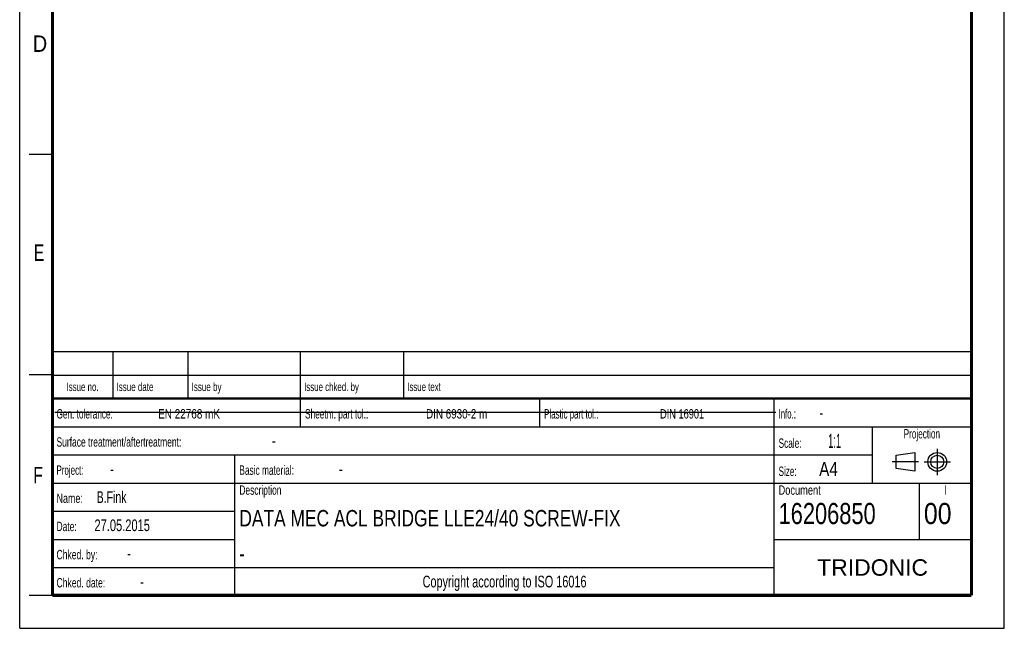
# Model space of a CAD drawing. Header units: millimetres. Extents: x 0 to 210, y 0 to 297.
# Tile 1 of 4: x 0 to 210, y 0 to 130. Entities that reach past the tile are written whole.
import ezdxf
from ezdxf.enums import TextEntityAlignment as Align

# ---------------------------------------------------------------- set-up
doc = ezdxf.new("R2010")
doc.units = ezdxf.units.MM
doc.header["$LTSCALE"] = 19.36
doc.linetypes.add('CENTER', pattern=[0.6, 0.375, -0.075, 0.075, -0.075])
doc.layers.get('0').update_dxf_attribs({"linetype": 'CONTINUOUS'})
doc.layers.add('DEFAULT_1', color=7, linetype='CENTER')
doc.layers.add('Z_NOTICE', color=7, linetype='CONTINUOUS')
doc.styles.add('TEXTSTYLE_2', font='txt', dxfattribs={"width": 0.75})
doc.styles.add('TEXTSTYLE_5', font='arial.ttf')

# ---------------------------------------------------------------- blocks, each defined once
blk = doc.blocks.new('SYMBOL_2_BL0', base_point=(192.31, 35.47))
at = {"color": 2, "linetype": 'CONTINUOUS'}
for p, q in [((186.91, 36.87), (190.91, 37.47)), ((186.91, 34.07), (186.91, 36.87)), ((190.91, 37.47), (190.91, 33.47)), ((190.91, 33.47), (186.91, 34.07))]:
    blk.add_line(p, q, dxfattribs=at)
for radius in [2, 1.4]:
    blk.add_circle((195.71, 35.47), radius, dxfattribs=at)
at = {"layer": 'DEFAULT_1', "color": 2, "linetype": 'CENTER'}
for p, q in [((195.71, 38.27), (195.71, 32.67)), ((191.71, 35.47), (186.11, 35.47)), ((192.91, 35.47), (198.5, 35.47))]:
    blk.add_line(p, q, dxfattribs=at)

msp = doc.modelspace()

# ---------------------------------------------------------------- linework, layer by layer
at = {"color": 2, "linetype": 'CONTINUOUS'}
for p, q in [((0, 0), (0, 297)), ((210, 0), (210, 297)), ((7, 101), (2, 101)), ((6.9136, 48.9602), (6.9136, 58.9602)), ((6.9136, 58.9602), (202.9136, 58.9602)), ((19.9136, 48.9602), (19.9136, 58.9602)), ((35.9136, 48.9602), (35.9136, 58.9602)), ((59.9136, 48.9602), (59.9136, 58.9602)), ((81.9136, 48.9602), (81.9136, 58.9602)), ((202.9136, 48.9602), (202.9136, 58.9602)), ((7, 54), (2, 54)), ((6.9136, 53.9602), (202.9136, 53.9602)), ((6.9135, 6.9601), (6.9135, 48.9601)), ((6.9135, 48.9601), (202.9135, 48.9601)), ((6.9136, 48.9602), (202.9136, 48.9602)), ((59.9135, 42.9601), (59.9135, 48.9601)), ((110.9135, 42.9601), (110.9135, 48.9601)), ((160.9135, 6.9601), (160.9135, 48.9601)), ((202.9135, 6.9601), (202.9135, 48.9601)), ((6.9135, 42.9601), (202.9135, 42.9601)), ((181.9135, 30.9601), (181.9135, 42.9601)), ((6.9135, 36.9601), (181.9135, 36.9601)), ((45.9135, 6.9601), (45.9135, 36.9601)), ((6.9135, 30.9601), (202.9135, 30.9601)), ((191.9135, 18.9601), (191.9135, 30.9601)), ((6.9135, 24.9601), (45.9135, 24.9601)), ((6.9135, 18.9601), (45.9135, 18.9601)), ((160.9135, 18.9601), (202.9135, 18.9601)), ((6.9135, 12.9601), (160.9135, 12.9601)), ((7, 7), (2, 7)), ((6.9135, 6.9601), (202.9135, 6.9601)), ((0, 0), (210, 0))]:
    msp.add_line(p, q, dxfattribs=at)
at = {"color": 7, "linetype": 'CONTINUOUS'}
msp.add_line((7.4681, 46.0424), (161.2681, 46.0424), dxfattribs=at)
for points, const_width in [([(7, 7), (7, 290)], 0.7), ([(203, 7), (203, 290)], 0.7), ([(7, 49), (203, 49)], 0.5), ([(7, 7), (203, 7)], 0.7)]:
    msp.add_lwpolyline(points, dxfattribs=dict(at, const_width=const_width))

# ---------------------------------------------------------------- block references
at = {"color": 2, "linetype": 'CONTINUOUS'}
msp.add_blockref('SYMBOL_2_BL0', (192.3051, 35.4697), dxfattribs=at)

# ---------------------------------------------------------------- texts
at = {"color": 5, "linetype": 'CONTINUOUS', "style": 'TEXTSTYLE_2'}
for s, width, p in [('D', 0.904762, (2.8073, 122.8572)), ('E', 0.714286, (3.0025, 78.3025)), ('F', 0.714286, (2.9222, 30.897))]:
    msp.add_text(s, height=3.5, dxfattribs=dict(at, width=width)).set_placement(p)
at = {"layer": 'Z_NOTICE', "color": 5, "linetype": 'CONTINUOUS', "style": 'TEXTSTYLE_2'}
for s, height, width, p in [('Issue date ', 1.8, 0.707792, (20.6636, 50.5602)), ('Issue by ', 1.8, 0.71164, (36.6636, 50.5602)), ('Issue chked. by', 1.8, 0.698413, (60.6636, 50.5602)), ('Issue text ', 1.8, 0.694805, (82.6636, 50.5602)), ('Gen. tolerance:', 2, 0.657143, (7.851, 44.7101)), ('EN 22768 mK', 2, 0.792208, (29.5296, 44.7101)), ('Sheetm. part tol.:', 2, 0.662698, (60.851, 44.7101)), ('DIN 6930-2 m', 2, 0.78373, (86.6725, 44.7101)), ('Plastic part tol.:', 2, 0.632275, (111.851, 44.7101)), ('DIN 16901', 2, 0.73545, (136.5772, 44.7101)), ('Info.: ', 2, 0.622449, (161.851, 44.7101)), ('-', 2.5, 0.714286, (170.5653, 44.7101)), ('Surface treatment/aftertreatment: ', 2, 0.67577, (7.851, 38.7101)), ('Scale:  ', 2, 0.660714, (161.851, 38.4601)), ('1:1', 3, 0.5, (172.4225, 38.4601)), ('-', 2.5, 0.714286, (53.8034, 38.7101)), ('Project: ', 2, 0.634921, (7.851, 32.7101)), ('-', 2.5, 0.714286, (19.2796, 32.7101)), ('Basic material: ', 2, 0.66369, (46.851, 32.7101)), ('-', 2.5, 0.714286, (68.0891, 32.7101)), ('Size: ', 2, 0.646825, (161.851, 32.4601)), (' A4', 3, 0.809524, (169.613, 32.4601)), ('B.Fink', 2.5, 0.670635, (16.4225, 26.7101)), ('Description', 2, 0.670996, (46.851, 28.4601)), ('Document', 2, 0.738095, (161.851, 28.4601)), ('Name: ', 2, 0.714286, (7.851, 26.7101)), ('16206850', 4.5, 0.77381, (161.851, 22.2101)), ('00', 4.5, 0.880952, (192.851, 22.2101)), ('27.05.2015', 2.5, 0.707143, (15.9463, 20.7101)), ('Date: ', 2, 0.674603, (7.851, 20.7101)), ('Chked. by: ', 2, 0.683983, (7.851, 14.7101)), ('-', 2.5, 0.714286, (22.8987, 14.7101)), ('Chked. date: ', 2, 0.684982, (7.851, 8.7101)), ('-', 2.5, 0.714286, (25.6606, 8.7101))]:
    msp.add_text(s, height=height, dxfattribs=dict(at, width=width)).set_placement(p)
for s, height, width, p in [('Issue no.', 1.8, 0.698413, (13.4136, 50.5602)), ('Projection', 2, 0.652381, (192.4135, 40.4601)), ('I', 2, 0.642857, (197.4135, 28.4601)), ('Copyright according to ISO 16016', 2.5, 0.694196, (103.4135, 8.7101))]:
    msp.add_text(s, height=height, dxfattribs=dict(at, width=width)).set_placement(p, align=Align.CENTER)
at = {"layer": 'Z_NOTICE', "color": 7, "linetype": 'CONTINUOUS', "style": 'TEXTSTYLE_2'}
for s, width, p in [('DATA MEC ACL BRIDGE LLE24/40 SCREW-FIX', 0.791353, (46.851, 21.7101)), ('-', 0.714286, (46.851, 14.2101))]:
    msp.add_text(s, height=3.5, dxfattribs=dict(at, width=width)).set_placement(p)
at = {"layer": 'Z_NOTICE', "color": 5, "linetype": 'CONTINUOUS', "style": 'TEXTSTYLE_5'}
msp.add_text('TRIDONIC', height=3.5, dxfattribs=at).set_placement((181.9135, 11.2101), align=Align.CENTER)

doc.saveas('drawing.dxf')
